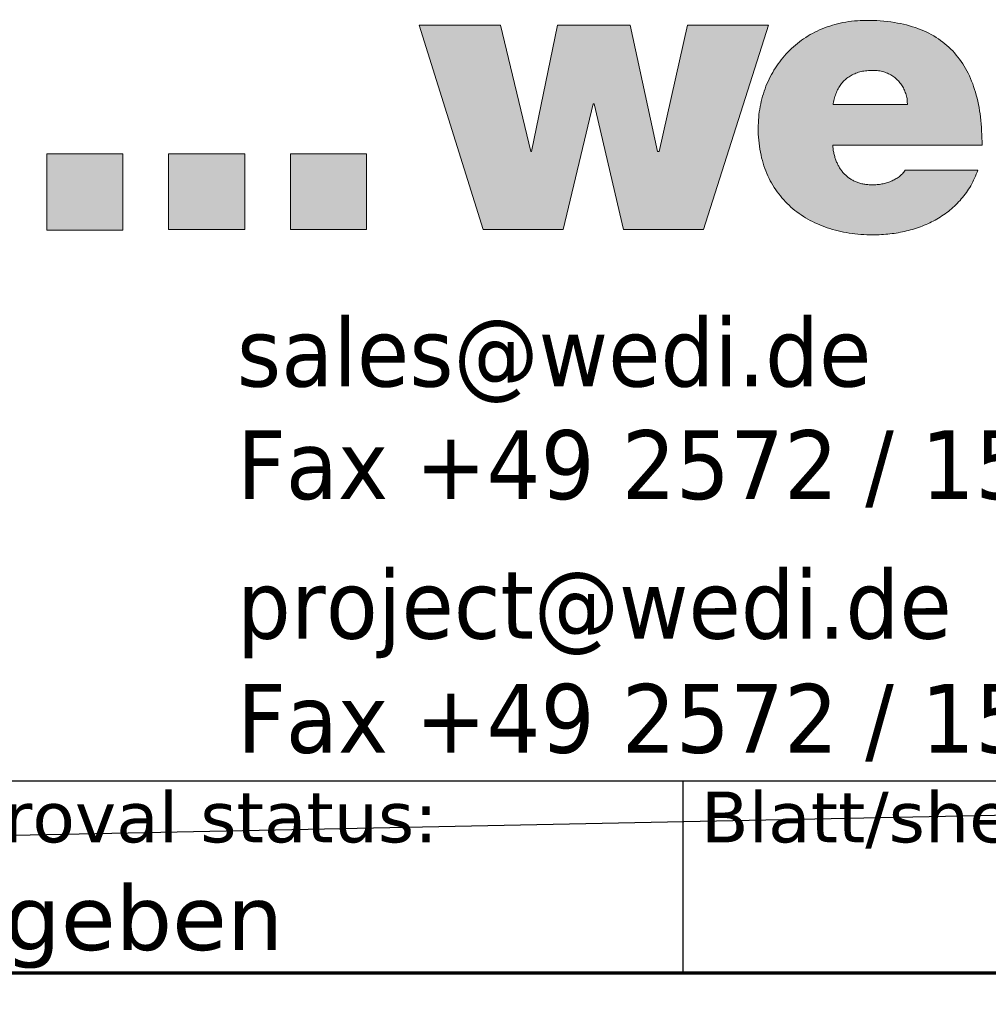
# Model space of a CAD drawing. Header units: millimetres. Extents: x -13710 to 13710, y -375 to 4365.
# Tile 3 of 15: x 2465 to 2865, y 77 to 484. Entities that reach past the tile are written whole.
import ezdxf
from ezdxf.enums import TextEntityAlignment as Align

# ---------------------------------------------------------------- set-up
doc = ezdxf.new("R2010")
doc.units = ezdxf.units.MM
doc.header["$LTSCALE"] = 15
doc.layers.get('0').update_dxf_attribs({"lineweight": 25})
for name, color, linetype, lineweight in [('AM_BOR', 7, 'Continuous', 25), ('Ebene 1', 7, 'Continuous', 25), ('Rahmen (ISO)', 7, 'Continuous', 70), ('Schraffur (ISO)', 7, 'Continuous', 18), ('Titel (ISO)', 7, 'Continuous', 50)]:
    doc.layers.add(name, color=color, linetype=linetype, lineweight=lineweight)
doc.styles.add('Notiztext 3.5', font='verdana.ttf')
doc.styles.add('Pfeiltext', font='verdana.ttf')
doc.styles.get("Standard").update_dxf_attribs({"font": 'verdana.ttf'})
doc.styles.add('Textstil26', font='verdana.ttf')
doc.styles.add('Textstil30', font='verdana.ttf')
doc.styles.add('Textstil32', font='verdana.ttf', dxfattribs={"width": 0.800000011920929})
doc.styles.add('Textstil69', font='verdana.ttf')
doc.styles.add('Textstil76', font='verdana.ttf')
doc.styles.add('Textstil77', font='verdana.ttf')

# ---------------------------------------------------------------- blocks, each defined once
blk = doc.blocks.new('Ränder wedi_Zeichnungsrahmen')
at = {"layer": 'Rahmen (ISO)'}
blk.add_line((20, 6.000000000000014), (204.0000000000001, 6.000000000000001), dxfattribs=at)
blk = doc.blocks.new('Schriftfelder wedi Standard - Inch_Zoll ohne Toleranz')
at = {"layer": 'Schraffur (ISO)'}
h = blk.add_hatch(color=256, dxfattribs=at)
edge = h.paths.add_edge_path(flags=0)
edge.add_spline(control_points=[(-20.98426204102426, 23.64450215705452), (-20.93361218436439, 23.64454974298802), (-20.83437356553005, 23.63754410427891), (-20.69147196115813, 23.60588274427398), (-20.55957938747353, 23.5548363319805), (-20.43987860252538, 23.48610563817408), (-20.33350778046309, 23.4013683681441), (-20.24149284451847, 23.30219102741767), (-20.16524251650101, 23.19053605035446), (-20.10469144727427, 23.06678253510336), (-20.06540926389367, 22.93726973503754), (-20.03723755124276, 22.81162278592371), (-20.04818145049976, 22.7487896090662), (-20.03186208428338, 22.69787830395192), (-20.05383970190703, 22.70000191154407), (-20.08154656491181, 22.69841984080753), (-20.13424444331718, 22.69940583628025), (-20.20583445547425, 22.69897524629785), (-20.33532407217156, 22.69918562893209), (-20.52850526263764, 22.69905292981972), (-20.78674112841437, 22.69910726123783), (-21.0652178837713, 22.69908162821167), (-21.34366291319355, 22.69912245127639), (-21.60198283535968, 22.6990007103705), (-21.79495383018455, 22.69930830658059), (-21.9247773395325, 22.69881928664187), (-21.99568389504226, 22.69982032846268), (-22.04994681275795, 22.69752804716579), (-22.07514250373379, 22.70120611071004), (-22.09317685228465, 22.69769359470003), (-22.08774736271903, 22.71288525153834), (-22.08593480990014, 22.74504617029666), (-22.06336486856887, 22.83756191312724), (-22.03018547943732, 22.96177174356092), (-21.97088271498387, 23.10334015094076), (-21.89801107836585, 23.22865513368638), (-21.81015043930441, 23.33869654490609), (-21.70763393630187, 23.43258354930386), (-21.59050083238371, 23.50991948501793), (-21.45897585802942, 23.57030233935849), (-21.31323256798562, 23.61347009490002), (-21.15340026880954, 23.6392758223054), (-21.04198039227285, 23.64444793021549), (-20.98426204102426, 23.64450215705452)], knot_values=[-1, -1, -1, -1, -0.9705218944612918, -0.9423438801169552, -0.915116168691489, -0.8885306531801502, -0.8623203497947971, -0.8362542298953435, -0.81012821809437, -0.7837536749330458, -0.7569448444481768, -0.7295066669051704, -0.7154766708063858, -0.7107476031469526, -0.7096778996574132, -0.703909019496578, -0.6937109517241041, -0.6795758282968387, -0.6619957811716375, -0.6184694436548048, -0.5670689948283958, -0.5117314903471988, -0.4563939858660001, -0.4049935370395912, -0.3614671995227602, -0.3438871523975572, -0.3297520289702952, -0.3195539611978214, -0.3137850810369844, -0.3127153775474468, -0.311324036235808, -0.3071444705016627, -0.2907787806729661, -0.2596290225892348, -0.2302953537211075, -0.2023696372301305, -0.1753595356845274, -0.1487009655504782, -0.1217865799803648, -0.09400495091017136, -0.06477885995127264, -0.03359195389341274, 0, 0, 0, 0], degree=3, periodic=0)
edge = h.paths.add_edge_path()
edge.add_line((-17.97782995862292, 21.58172672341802), (-22.100626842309, 21.58172672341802))
edge.add_spline(control_points=[(-22.10062684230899, 21.58172672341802), (-22.09664542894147, 21.54234334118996), (-22.088802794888, 21.46476549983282), (-22.06743743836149, 21.35143565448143), (-22.03917629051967, 21.24315814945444), (-22.00338687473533, 21.14037833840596), (-21.96024097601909, 21.04347960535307), (-21.909701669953, 20.95286696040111), (-21.85178543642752, 20.86894745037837), (-21.78649809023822, 20.79213631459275), (-21.71385568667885, 20.72285415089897), (-21.6338830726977, 20.66152563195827), (-21.54661618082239, 20.6085688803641), (-21.45210002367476, 20.56441208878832), (-21.35038417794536, 20.52940632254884), (-21.24151856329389, 20.50415375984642), (-21.12554475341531, 20.48820588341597), (-21.0457855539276, 20.48631767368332), (-21.0048751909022, 20.48534916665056)], knot_values=[0, 0, 0, 0, 0.01187078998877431, 0.02338321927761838, 0.03455617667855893, 0.04541550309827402, 0.05599510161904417, 0.06633797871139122, 0.07649707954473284, 0.08653574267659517, 0.09652758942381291, 0.1065557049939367, 0.1167110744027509, 0.1270903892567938, 0.1377934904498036, 0.148920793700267, 0.1605710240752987, 0.1728394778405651, 0.1728394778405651, 0.1728394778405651, 0.1728394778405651], degree=3, periodic=0)
edge.add_spline(control_points=[(-21.0048751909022, 20.48534916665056), (-20.98301148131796, 20.48564678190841), (-20.93911252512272, 20.48624434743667), (-20.87321772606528, 20.49103222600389), (-20.80729502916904, 20.4986756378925), (-20.7416885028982, 20.50947293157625), (-20.67674201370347, 20.52336066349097), (-20.61279936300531, 20.54037314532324), (-20.55020418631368, 20.56051897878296), (-20.48930006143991, 20.58381436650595), (-20.43043028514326, 20.61027429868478), (-20.37393915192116, 20.63991583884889), (-20.32016824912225, 20.672755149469), (-20.26947171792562, 20.70881729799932), (-20.22216294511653, 20.74810149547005), (-20.17871366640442, 20.79070807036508), (-20.13902540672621, 20.83636901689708), (-20.11643447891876, 20.86956554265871), (-20.10515709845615, 20.88613723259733)], knot_values=[0, 0, 0, 0, 0.006558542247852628, 0.01316854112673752, 0.01980974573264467, 0.026462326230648, 0.03310723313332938, 0.03972657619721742, 0.04630403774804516, 0.05282533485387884, 0.05927874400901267, 0.06565570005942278, 0.07195147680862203, 0.07816594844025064, 0.08430441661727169, 0.09037846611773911, 0.09640678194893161, 0.1024158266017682, 0.1024158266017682, 0.1024158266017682, 0.1024158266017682], degree=3, periodic=0)
edge.add_line((-20.10515709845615, 20.88613723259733), (-18.09666852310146, 20.88613723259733))
edge.add_spline(control_points=[(-18.09666852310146, 20.88613723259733), (-18.15657729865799, 20.74144782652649), (-18.27376587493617, 20.4584184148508), (-18.54048143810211, 20.08909333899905), (-18.85779971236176, 19.77903811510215), (-19.22363462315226, 19.52933145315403), (-19.62803331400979, 19.33775410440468), (-20.06365333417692, 19.20286633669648), (-20.52289057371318, 19.12303600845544), (-21.05493586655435, 19.09439596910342), (-21.63870943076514, 19.13647766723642), (-22.24542184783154, 19.28110726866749), (-22.79072239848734, 19.52169443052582), (-23.26320117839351, 19.85642300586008), (-23.65035965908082, 20.28322484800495), (-23.93944383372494, 20.79856111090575), (-24.11771022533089, 21.39756035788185), (-24.17350250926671, 22.0264958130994), (-24.11979115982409, 22.64393569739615), (-23.95865744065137, 23.20773782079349), (-23.69880157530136, 23.71870812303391), (-23.34656155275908, 24.16462550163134), (-22.90909115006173, 24.53309201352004), (-22.39354934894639, 24.81074187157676), (-21.80755023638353, 24.98684939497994), (-21.13089921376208, 25.04225984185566), (-20.42695935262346, 24.99075721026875), (-19.74705616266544, 24.82468954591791), (-19.17679961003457, 24.53937773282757), (-18.71862883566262, 24.13937963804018), (-18.37368699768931, 23.63253413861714), (-18.13866399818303, 23.02892947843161), (-17.99994632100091, 22.33443044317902), (-17.98546046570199, 21.84142182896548), (-17.97782995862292, 21.58172672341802)], knot_values=[0, 0, 0, 0, 0.04684472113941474, 0.09163375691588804, 0.1355175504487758, 0.1793897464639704, 0.2238614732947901, 0.2692816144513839, 0.3157834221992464, 0.3633384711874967, 0.4288298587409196, 0.4906578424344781, 0.5495484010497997, 0.606551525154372, 0.663101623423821, 0.7210033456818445, 0.7823195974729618, 0.8491983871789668, 0.909267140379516, 0.9672890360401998, 1.024005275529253, 1.080171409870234, 1.136633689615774, 1.194395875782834, 1.254659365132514, 1.318824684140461, 1.396986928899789, 1.4655512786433, 1.527499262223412, 1.586410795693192, 1.646021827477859, 1.709592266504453, 1.779522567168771, 1.85736013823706, 1.85736013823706, 1.85736013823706, 1.85736013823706], degree=3, periodic=0)
for points in [[(-33.50274479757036, 24.89226535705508), (-31.74361691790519, 19.25673867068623), (-29.5392199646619, 19.25673867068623), (-28.7035945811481, 22.72129175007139), (-28.68281452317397, 22.72129175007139), (-27.86738501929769, 19.25673867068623), (-25.66494923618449, 19.25673867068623), (-23.8721893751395, 24.89226535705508), (-26.10909168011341, 24.89226535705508), (-26.88984602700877, 21.40772503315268), (-26.93365940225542, 21.40772503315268), (-27.6831602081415, 24.89226535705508), (-29.69160705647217, 24.89226535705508), (-30.4069751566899, 21.40772503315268), (-30.42800557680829, 21.40772503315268), (-31.26396477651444, 24.89226535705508)], [(-41.67694362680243, 21.33945962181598), (-43.77810792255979, 21.33945962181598), (-43.77810792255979, 19.23771114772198), (-41.67694362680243, 19.23771114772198)], [(-38.31645774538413, 21.33945962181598), (-40.41762204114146, 21.33945962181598), (-40.41762204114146, 19.25673867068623), (-38.31645774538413, 19.25673867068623)], [(-34.95739058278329, 21.33945962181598), (-34.95739058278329, 19.25673867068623), (-37.05684407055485, 19.25673867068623), (-37.05684407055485, 21.33945962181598)]]:
    blk.add_hatch(color=256, dxfattribs=at).paths.add_polyline_path(points)
at = {"layer": 'AM_BOR', "color": 7}
for p, q in [((-130.1354355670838, 4.045508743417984), (-4.835435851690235, 4.045508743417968)), ((-26.23543585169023, 4.045508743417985), (-26.23543585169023, -1.254491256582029)), ((-188.8354355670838, -1.254491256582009), (-4.835435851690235, -1.254491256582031))]:
    blk.add_line(p, q, dxfattribs=at)
at = {"layer": 'Ebene 1', "lineweight": 5}
for p, q in [((-31.74361691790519, 19.25673867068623), (-33.50274479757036, 24.89226535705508)), ((-33.50274479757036, 24.89226535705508), (-31.26396477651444, 24.89226535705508)), ((-31.26396477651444, 24.89226535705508), (-30.42800557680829, 21.40772503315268)), ((-30.4069751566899, 21.40772503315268), (-29.69160705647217, 24.89226535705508)), ((-29.69160705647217, 24.89226535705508), (-27.6831602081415, 24.89226535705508)), ((-27.6831602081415, 24.89226535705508), (-26.93365940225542, 21.40772503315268)), ((-26.88984602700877, 21.40772503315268), (-26.10909168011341, 24.89226535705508)), ((-26.10909168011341, 24.89226535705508), (-23.8721893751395, 24.89226535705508)), ((-23.8721893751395, 24.89226535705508), (-25.66494923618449, 19.25673867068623)), ((-28.7035945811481, 22.72129175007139), (-29.5392199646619, 19.25673867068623)), ((-28.68281452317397, 22.72129175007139), (-28.7035945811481, 22.72129175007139)), ((-27.86738501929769, 19.25673867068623), (-28.68281452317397, 22.72129175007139)), ((-41.67694362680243, 21.33945962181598), (-43.77810792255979, 21.33945962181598)), ((-43.77810792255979, 21.33945962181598), (-43.77810792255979, 19.23771114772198)), ((-41.67694362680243, 19.23771114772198), (-41.67694362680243, 21.33945962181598)), ((-38.31645774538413, 21.33945962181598), (-40.41762204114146, 21.33945962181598)), ((-40.41762204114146, 21.33945962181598), (-40.41762204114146, 19.25673867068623)), ((-38.31645774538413, 19.25673867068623), (-38.31645774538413, 21.33945962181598)), ((-37.05684407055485, 21.33945962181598), (-37.05684407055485, 19.25673867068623)), ((-34.95739058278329, 21.33945962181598), (-37.05684407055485, 21.33945962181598)), ((-34.95739058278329, 19.25673867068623), (-34.95739058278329, 21.33945962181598)), ((-30.42800557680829, 21.40772503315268), (-30.4069751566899, 21.40772503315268)), ((-26.93365940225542, 21.40772503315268), (-26.88984602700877, 21.40772503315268)), ((-43.77810792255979, 19.23771114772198), (-41.67694362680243, 19.23771114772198)), ((-40.41762204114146, 19.25673867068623), (-38.31645774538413, 19.25673867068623)), ((-37.05684407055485, 19.25673867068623), (-34.95739058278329, 19.25673867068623)), ((-29.5392199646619, 19.25673867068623), (-31.74361691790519, 19.25673867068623)), ((-25.66494923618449, 19.25673867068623), (-27.86738501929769, 19.25673867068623))]:
    blk.add_line(p, q, dxfattribs=at)
for points in [[(-17.97782995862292, 21.58172672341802), (-18.02361444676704, 22.35875473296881), (-18.16337569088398, 23.04394922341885), (-18.40072536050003, 23.63368238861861), (-18.73927512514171, 24.12432642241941), (-19.18263665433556, 24.51225351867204), (-19.73442161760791, 24.7938358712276), (-20.39824168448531, 24.96544567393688), (-21.17770852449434, 25.02345512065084), (-21.81649302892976, 24.9628484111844), (-22.39353881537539, 24.78910441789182), (-22.90162352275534, 24.5143373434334), (-23.33352478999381, 24.15066139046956), (-23.68202025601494, 23.71019076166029), (-23.93988755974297, 23.20503965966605), (-24.09990434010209, 22.64732228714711), (-24.15484823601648, 22.04915284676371), (-24.09297928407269, 21.38323281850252), (-23.91451492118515, 20.7966164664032), (-23.63016888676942, 20.29222745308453), (-23.25065492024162, 19.87298944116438), (-22.78668676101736, 19.54182609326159), (-22.24897814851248, 19.30166107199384), (-21.64824282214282, 19.15541803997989), (-20.995194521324, 19.10602065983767), (-20.52039135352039, 19.13267061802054), (-20.06241428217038, 19.21328584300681), (-19.62891989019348, 19.34886436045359), (-19.2275647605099, 19.54040419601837), (-18.86600547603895, 19.78890337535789), (-18.5518986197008, 20.09535992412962), (-18.29290077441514, 20.46077186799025), (-18.09666852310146, 20.88613723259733)], [(-21.0048751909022, 20.48534916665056), (-21.12744638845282, 20.49062148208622), (-21.24290585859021, 20.50617453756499), (-21.35123220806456, 20.53161249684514), (-21.45240404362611, 20.56653952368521), (-21.54639997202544, 20.61055978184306), (-21.63319860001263, 20.66327743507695), (-21.71277853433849, 20.72429664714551), (-21.78511838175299, 20.79322158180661), (-21.85019674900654, 20.86965640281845), (-21.90799224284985, 20.95320527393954), (-21.95848347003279, 21.04347235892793), (-22.00164903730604, 21.14006182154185), (-22.03746755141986, 21.24257782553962), (-22.06591761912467, 21.3506245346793), (-22.08697784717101, 21.46380611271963), (-22.10062684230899, 21.58172672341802)], [(-22.10062684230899, 21.58172672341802), (-22.08879997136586, 21.581726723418), (-22.05432590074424, 21.58172672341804), (-21.99871444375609, 21.58172672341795), (-21.9234754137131, 21.58172672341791), (-21.83011862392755, 21.58172672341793), (-21.72015388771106, 21.58172672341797), (-21.59509101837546, 21.58172672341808), (-21.45643982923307, 21.5817267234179), (-21.14441174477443, 21.58172672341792), (-20.7961481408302, 21.58172672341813), (-20.03922840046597, 21.58172672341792), (-19.28230866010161, 21.58172672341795), (-18.93404505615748, 21.58172672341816), (-18.62201697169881, 21.58172672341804), (-18.48336578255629, 21.58172672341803), (-18.35830291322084, 21.58172672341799), (-18.24833817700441, 21.58172672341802), (-18.15498138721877, 21.58172672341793), (-18.07974235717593, 21.58172672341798), (-18.02413090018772, 21.58172672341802), (-17.98965682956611, 21.58172672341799), (-17.97782995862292, 21.58172672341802)], [(-20.10515709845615, 20.88613723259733), (-20.13993296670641, 20.83713212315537), (-20.17918589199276, 20.79137988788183), (-20.22256954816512, 20.74886793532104), (-20.26973760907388, 20.70958367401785), (-20.32034374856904, 20.67351451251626), (-20.37404164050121, 20.64064785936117), (-20.43048495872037, 20.61097112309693), (-20.48932737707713, 20.58447171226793), (-20.55022256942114, 20.56113703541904), (-20.61282420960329, 20.54095450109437), (-20.67678597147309, 20.52391151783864), (-20.74176152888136, 20.5099954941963), (-20.80740455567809, 20.4991938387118), (-20.87336872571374, 20.49149395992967), (-20.93930771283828, 20.48688326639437), (-21.0048751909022, 20.48534916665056)], [(-18.09666852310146, 20.88613723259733), (-18.10243017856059, 20.88613723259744), (-18.11922479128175, 20.88613723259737), (-18.14631683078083, 20.88613723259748), (-18.18297076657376, 20.88613723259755), (-18.22845106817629, 20.88613723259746), (-18.2820222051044, 20.88613723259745), (-18.34294864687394, 20.88613723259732), (-18.41049486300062, 20.88613723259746), (-18.56250449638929, 20.88613723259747), (-18.73216686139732, 20.88613723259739), (-19.10091281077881, 20.88613723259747), (-19.46965876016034, 20.88613723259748), (-19.63932112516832, 20.88613723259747), (-19.79133075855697, 20.88613723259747), (-19.85887697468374, 20.88613723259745), (-19.91980341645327, 20.88613723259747), (-19.9733745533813, 20.88613723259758), (-20.01885485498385, 20.88613723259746), (-20.05550879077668, 20.88613723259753), (-20.08260083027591, 20.88613723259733), (-20.09939544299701, 20.88613723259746), (-20.10515709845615, 20.88613723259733)]]:
    blk.add_spline(points, degree=3, dxfattribs=at)
blk.add_open_spline([(-20.98426204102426, 23.64450215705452), (-20.93361218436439, 23.64454974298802), (-20.83437356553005, 23.63754410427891), (-20.69147196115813, 23.60588274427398), (-20.55957938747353, 23.5548363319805), (-20.43987860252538, 23.48610563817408), (-20.33350778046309, 23.4013683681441), (-20.24149284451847, 23.30219102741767), (-20.16524251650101, 23.19053605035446), (-20.10469144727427, 23.06678253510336), (-20.06540926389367, 22.93726973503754), (-20.03723755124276, 22.81162278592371), (-20.04818145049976, 22.7487896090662), (-20.03186208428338, 22.69787830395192), (-20.05383970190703, 22.70000191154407), (-20.08154656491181, 22.69841984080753), (-20.13424444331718, 22.69940583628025), (-20.20583445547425, 22.69897524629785), (-20.33532407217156, 22.69918562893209), (-20.52850526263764, 22.69905292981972), (-20.78674112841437, 22.69910726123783), (-21.0652178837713, 22.69908162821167), (-21.34366291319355, 22.69912245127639), (-21.60198283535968, 22.6990007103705), (-21.79495383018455, 22.69930830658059), (-21.9247773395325, 22.69881928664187), (-21.99568389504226, 22.69982032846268), (-22.04994681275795, 22.69752804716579), (-22.07514250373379, 22.70120611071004), (-22.09317685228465, 22.69769359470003), (-22.08774736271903, 22.71288525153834), (-22.08593480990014, 22.74504617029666), (-22.06336486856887, 22.83756191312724), (-22.03018547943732, 22.96177174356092), (-21.97088271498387, 23.10334015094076), (-21.89801107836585, 23.22865513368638), (-21.81015043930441, 23.33869654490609), (-21.70763393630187, 23.43258354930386), (-21.59050083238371, 23.50991948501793), (-21.45897585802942, 23.57030233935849), (-21.31323256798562, 23.61347009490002), (-21.15340026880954, 23.6392758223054), (-21.04198039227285, 23.64444793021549), (-20.98426204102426, 23.64450215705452)], degree=3, knots=[0, 0, 0, 0, 0.02947810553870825, 0.05765611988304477, 0.08488383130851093, 0.1114693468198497, 0.1376796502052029, 0.1637457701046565, 0.18987178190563, 0.2162463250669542, 0.2430551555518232, 0.2704933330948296, 0.2845233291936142, 0.2892523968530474, 0.2903221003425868, 0.296090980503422, 0.3062890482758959, 0.3204241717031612, 0.3380042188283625, 0.3815305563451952, 0.4329310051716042, 0.4882685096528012, 0.5436060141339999, 0.5950064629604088, 0.6385328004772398, 0.6561128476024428, 0.6702479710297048, 0.6804460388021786, 0.6862149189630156, 0.6872846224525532, 0.688675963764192, 0.6928555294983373, 0.7092212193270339, 0.7403709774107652, 0.7697046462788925, 0.7976303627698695, 0.8246404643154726, 0.8512990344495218, 0.8782134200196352, 0.9059950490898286, 0.9352211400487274, 0.9664080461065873, 1, 1, 1, 1], dxfattribs=at)
at = {"layer": 'AM_BOR', "color": 7}
for tag, p, height, style in [('Zeichnungsnummer_001', (-173.2383905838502, 49.42700640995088), 3.00000011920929, 'Textstil30'), ('Artikelnummer_001', (-145.0642880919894, 44.44372461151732), 2.487309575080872, 'Textstil69')]:
    blk.add_attdef(tag, p, '', height=height, dxfattribs=dict(at, style=style))
blk.add_attdef('TITEL_001', (-74.79893464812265, 45.89550875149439), '', height=2.5, dxfattribs=at)
at = {"layer": 'AM_BOR', "color": 7, "style": 'Textstil69'}
blk.add_attdef('PROJEKT', text='', height=2.487309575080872, dxfattribs=at).set_placement((-144.8354355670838, 41.98281831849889), align=Align.TOP_LEFT)
at = {"layer": 'AM_BOR', "color": 7, "style": 'Textstil32', "width": 0.8}
for tag, p in [('ERSTELLUNGSDATUM_001', (-115.1472556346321, 28.69550873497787)), ('KONSTRUKTEUR_001', (-94.00716185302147, 28.67133143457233)), ('ERSTELLUNGSDATUM_001', (-115.3460467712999, 23.55467596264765)), ('KONSTRUKTEUR_001', (-94.00716185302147, 23.37133143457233))]:
    blk.add_attdef(tag, p, '', height=2.000000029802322, dxfattribs=at)
at = {"layer": 'AM_BOR', "color": 7, "style": 'Textstil32', "width": 0.7999999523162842}
for tag, p in [('KONTROLLDATUM', (-108.7354355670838, 19.09550874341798)), ('KONTROLLIERT_VON', (-92.73543585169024, 19.09550874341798))]:
    blk.add_attdef(tag, text='', height=2.000000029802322, dxfattribs=at).set_placement(p, align=Align.MIDDLE_CENTER)
at = {"layer": 'Titel (ISO)', "color": 179, "true_color": 0x262659, "char_height": 1.899999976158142, "attachment_point": 4, "style": 'Pfeiltext'}
for s, insert, width in [('\\fVerdana|b0|i0;\\W0.90;\\H1.9000;sales@wedi.de', (-38.53543585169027, 15.64550874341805), 97.28764073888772), ('\\fVerdana|b0|i0;\\W0.90;\\H1.9000;Fax +49 2572 / 156 - 133', (-38.53543585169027, 12.64550874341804), 97.2876407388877), ('\\fVerdana|b0|i0;\\W0.90;\\H1.9000;project@wedi.de', (-38.53543585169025, 8.645508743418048), 97.28764073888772), ('\\fVerdana|b0|i0;\\W0.90;\\H1.9000;Fax +49 2572 / 156 - 239', (-38.53543585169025, 5.645508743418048), 97.28764073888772)]:
    blk.add_mtext(s, dxfattribs=dict(at, insert=insert, width=width))
at = {"layer": 'Titel (ISO)', "char_height": 1.400000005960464, "attachment_point": 1, "style": 'Notiztext 3.5'}
for s, insert in [('\\fVerdana|b0|i0;\\H1.4000;Freigabestatus/approval status:', (-63.53543585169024, 3.745508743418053)), ('\\fVerdana|b0|i0;\\H1.4000;Blatt/sheet:', (-25.73543585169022, 3.745508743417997))]:
    blk.add_mtext(s, dxfattribs=dict(at, insert=insert))
at = {"layer": 'Titel (ISO)', "color": 7, "style": 'Pfeiltext'}
blk.add_attdef('BESCHREIBUNG_001', (-70.66377724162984, 40.38459537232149), '', height=2.000000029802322, dxfattribs=at)
at = {"layer": 'Titel (ISO)'}
for tag, p, height, style in [('Anfänglicher_Ansichtsmaßstab_001', (-64.5021920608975, 33.83711386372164), 2.5, 'Textstil26'), ('REVISIONSNUMMER_001', (-74.87694023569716, -0.5444913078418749), 1.790000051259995, 'Textstil77'), ('STATUS_001', (-52.63301829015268, -0.6250352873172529), 1.790000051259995, 'Textstil77')]:
    blk.add_attdef(tag, p, '', height=height, dxfattribs=dict(at, style=style))
at = {"layer": 'Titel (ISO)', "style": 'Textstil26'}
blk.add_attdef('<MASSE3;>', text='', height=2.5, dxfattribs=at).set_placement((-26.83543585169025, 36.34550874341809), align=Align.TOP_LEFT)
at = {"layer": 'Titel (ISO)', "style": 'Textstil76'}
for tag, p in [('MATERIAL', (-159.8354355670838, 35.345508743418)), ('FIRMA', (-159.8354355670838, 24.74550874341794)), ('Bauvorhaben', (-159.8354355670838, 19.44550874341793))]:
    blk.add_attdef(tag, text='', height=1.889999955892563, dxfattribs=at).set_placement(p, align=Align.TOP_CENTER)

msp = doc.modelspace()

# ---------------------------------------------------------------- linework, layer by layer
msp.add_line((13519.3065257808, 374.9999999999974), (-6466.693474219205, -37.50000000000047))

# ---------------------------------------------------------------- block references
at = {"xscale": 15, "yscale": 15, "zscale": 15}
msp.add_blockref('Ränder wedi_Zeichnungsrahmen', (0, 0), dxfattribs=at)
ref = msp.add_blockref('Schriftfelder wedi Standard - Inch_Zoll ohne Toleranz', (3132.531537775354, 108.8173688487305), dxfattribs=dict(xscale=15, yscale=15, zscale=15))
ref.add_attrib('STATUS_001', 'Freigegeben', (2343.036263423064, 99.44183953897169), dxfattribs={"layer": 'Titel (ISO)', "height": 26.85000076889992, "style": 'Textstil77'})

doc.saveas('drawing.dxf')
